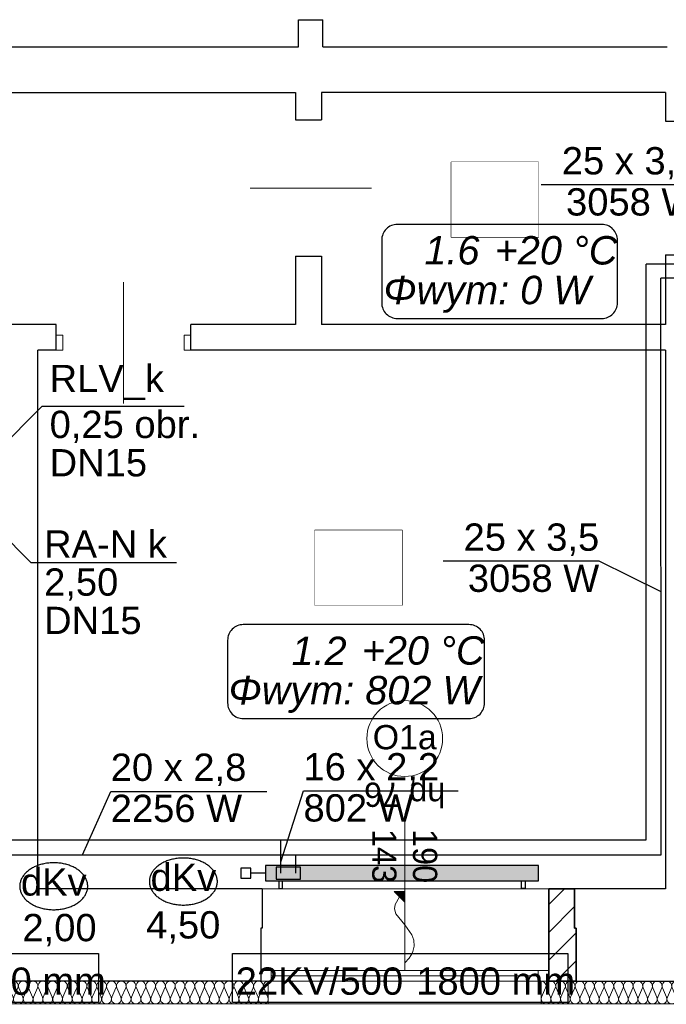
# Model space of a CAD drawing. Header units: inches. Extents: x -515158 to -470211, y -1887 to 84268.
# Tile 94 of 102: x -480332 to -476067, y 66505 to 72997. Entities that reach past the tile are written whole.
import ezdxf
from ezdxf.lldxf.tags import DXFTag

# ---------------------------------------------------------------- set-up
doc = ezdxf.new("R2010")
doc.units = ezdxf.units.IN
doc.header["$MEASUREMENT"] = 0
doc.set_wipeout_variables(frame=1)
for name, color, linetype, lineweight in [('#podkład', 252, 'Continuous', 9), ('A-Okna_Nr_Pióra__9', 252, 'Continuous', 9), ('Arch ocieplenie_Nr_Pióra__9', 252, 'Continuous', 9), ('Arch opisy okien_Nr_Pióra__9', 252, 'Continuous', 9), ('Arch opisy_Nr_Pióra__9', 252, 'Continuous', 9), ('Arch wykończenie_Nr_Pióra__3', 252, 'Continuous', 18), ('Arch zmurowania_Nr_Pióra__21', 252, 'Continuous', 9), ('Arch zmurowania_Nr_Pióra__27', 252, 'Continuous', 35), ('INWENT OPISY_Nr_Pióra__21', 252, 'Continuous', 9), ('INWENT. DRZWI_Nr_Pióra__5', 252, 'Continuous', 13), ('INWENT. OKNA_Nr_Pióra__21', 252, 'Continuous', 9), ('INWENT. OKNA_Nr_Pióra__5', 252, 'Continuous', 13), ('INWENT.ŚCIANY_Nr_Pióra__1', 252, 'Continuous', 25), ('INWENT.ŚCIANY_Nr_Pióra__21', 252, 'Continuous', 9)]:
    doc.layers.add(name, color=color, linetype=linetype, lineweight=lineweight)
for name, color, linetype in [('A-Okna', 252, 'Continuous'), ('Arch ocieplenie', 252, 'Continuous'), ('Arch zmurowania', 252, 'Continuous'), ('IS_Text_Armatury_Therm', 7, 'Continuous'), ('IS_Text_Konstrukcji', 7, 'Continuous'), ('IS_Text_Odbiornikow_Therm', 7, 'Continuous')]:
    doc.layers.add(name, color=color, linetype=linetype)
for name, color, linetype, true_color in [('IS_Armatura_podłączeniowa_grz._dolnozas.', 7, 'SOLID', 0x000000), ('IS_Armatura_Therm', 7, 'SOLID', 0x000000), ('IS_Grafika', 7, 'SOLID', 0x000000), ('IS_Grzejniki_Plan_rzut', 7, 'SOLID', 0x000000), ('IS_Opisy_działek_Therm', 7, 'SOLID', 0x000000), ('IS_Powrót', 5, 'DASH', 0x0000ff), ('IS_Zasilanie', 1, 'SOLID', 0xff0000)]:
    doc.layers.add(name, color=color, linetype=linetype, true_color=true_color)
doc.styles.add('GENERATED_STYLE_10', font='arial.ttf')
doc.styles.add('GENERATED_STYLE_4', font='txt')
doc.styles.add('GENERATED_STYLE_7', font='txt')
tags = doc.linetypes.add('DASH', pattern=[15, 10, -5]).pattern_tags.tags
tags[6:7] = [DXFTag(74, 4), DXFTag(75, 0), DXFTag(340, '0'), DXFTag(46, 0.0), DXFTag(50, 0.0), DXFTag(44, 0.0), DXFTag(45, 0.0)]
tags[4:5] = [DXFTag(74, 4), DXFTag(75, 0), DXFTag(340, '0'), DXFTag(46, 0.0), DXFTag(50, 0.0), DXFTag(44, 0.0), DXFTag(45, 0.0)]
tags = doc.linetypes.add('SOLID', pattern=[10, 10, 0]).pattern_tags.tags
tags[6:7] = [DXFTag(74, 4), DXFTag(75, 0), DXFTag(340, '0'), DXFTag(46, 0.0), DXFTag(50, 0.0), DXFTag(44, 0.0), DXFTag(45, 0.0)]
tags[4:5] = [DXFTag(74, 4), DXFTag(75, 0), DXFTag(340, '0'), DXFTag(46, 0.0), DXFTag(50, 0.0), DXFTag(44, 0.0), DXFTag(45, 0.0)]
pattern_1 = [(45, (0, 0), (-91.923878, 91.923878), [])]

# ---------------------------------------------------------------- blocks, each defined once
blk = doc.blocks.new('Krzywa_13', base_point=(-476728.3, 67977.9))
at = {"layer": 'A-Okna_Nr_Pióra__9', "linetype": 'Continuous'}
blk.add_hatch(color=256, dxfattribs=at).paths.add_polyline_path([(-476728.3, 68448.5), (-476728.7, 68377.8), (-476799, 68448.9)], flags=0)
for p, q in [((-476728.3, 68448.5), (-476799, 68448.9)), ((-476728.7, 68377.8), (-476799, 68448.9)), ((-476728.3, 68448.5), (-476728.7, 68377.8))]:
    blk.add_line(p, q, dxfattribs=at)
at = {"layer": 'A-Okna_Nr_Pióra__9', "linetype": 'Continuous', "flags": 128}
blk.add_lwpolyline([(-476728.3, 67977.9), (-476699.2, 68009.1), (-476677.9, 68044.1), (-476665.7, 68088.8), (-476668.2, 68127.5), (-476681.2, 68164), (-476728.3, 68228.5), (-476787.9, 68301.8), (-476795, 68333.8), (-476791, 68363.7), (-476763.9, 68413.3)], dxfattribs=at)
blk = doc.blocks.new('Ściana_31', base_point=(-475608.3, 67857.6))
at = {"layer": 'Arch zmurowania_Nr_Pióra__21', "linetype": 'Continuous'}
h = blk.add_hatch(dxfattribs=at)
h.set_pattern_fill('Common_Brick', color=256, style=0, pattern_type=2)
h.set_pattern_definition(pattern_1)
h.paths.add_polyline_path([(-475608.3, 67857.6), (-475598.3, 67857.6), (-475598.3, 68207.6), (-475608.3, 68207.6)], flags=0)
at = {"layer": 'Arch zmurowania_Nr_Pióra__27', "linetype": 'Continuous'}
for p, q in [((-475598.3, 68207.6), (-475608.3, 68207.6)), ((-475598.3, 67857.6), (-475598.3, 68207.6)), ((-475608.3, 67857.6), (-475598.3, 67857.6))]:
    blk.add_line(p, q, dxfattribs=at)
blk = doc.blocks.new('Ściana_30', base_point=(-475778.3, 67857.6))
at = {"layer": 'Arch zmurowania_Nr_Pióra__21', "linetype": 'Continuous'}
h = blk.add_hatch(dxfattribs=at)
h.set_pattern_fill('Common_Brick', color=256, style=0, pattern_type=2)
h.set_pattern_definition(pattern_1)
h.paths.add_polyline_path([(-475778.3, 67857.6), (-475608.3, 67857.6), (-475608.3, 68467.6), (-475778.3, 68467.6)], flags=0)
at = {"layer": 'Arch zmurowania_Nr_Pióra__27', "linetype": 'Continuous'}
for p, q in [((-475608.3, 68467.6), (-475778.3, 68467.6)), ((-475778.3, 68467.6), (-475778.3, 67857.6)), ((-475608.3, 68207.6), (-475608.3, 68467.6)), ((-475778.3, 67857.6), (-475608.3, 67857.6))]:
    blk.add_line(p, q, dxfattribs=at)
blk = doc.blocks.new('Izolacja cieplna 14_236', base_point=(-479438.3, 67857.6))
at = {"layer": 'Arch ocieplenie_Nr_Pióra__9', "linetype": 'Continuous'}
for p, q in [((-479435.6, 67752.3), (-479408.7, 67812.9)), ((-479403.3, 67812.9), (-479376.4, 67752.3)), ((-479371, 67752.3), (-479344.1, 67812.9)), ((-479338.6, 67812.9), (-479311.8, 67752.3)), ((-479306.3, 67752.3), (-479279.4, 67812.9)), ((-479274, 67812.9), (-479247.1, 67752.3)), ((-479241.7, 67752.3), (-479214.8, 67812.9)), ((-479209.4, 67812.9), (-479182.5, 67752.3)), ((-479177, 67752.3), (-479150.1, 67812.9)), ((-479144.7, 67812.9), (-479117.8, 67752.3)), ((-479112.4, 67752.3), (-479085.5, 67812.9)), ((-479080.1, 67812.9), (-479053.2, 67752.3)), ((-479047.8, 67752.3), (-479020.9, 67812.9)), ((-479015.4, 67812.9), (-478988.5, 67752.3)), ((-478983.1, 67752.3), (-478956.2, 67812.9)), ((-478950.8, 67812.9), (-478923.9, 67752.3)), ((-478918.5, 67752.3), (-478891.6, 67812.9)), ((-478886.1, 67812.9), (-478859.3, 67752.3)), ((-478853.8, 67752.3), (-478826.9, 67812.9)), ((-478821.5, 67812.9), (-478794.6, 67752.3)), ((-478789.2, 67752.3), (-478762.3, 67812.9)), ((-478756.9, 67812.9), (-478730, 67752.3)), ((-478724.5, 67752.3), (-478697.6, 67812.9)), ((-478692.2, 67812.9), (-478665.3, 67752.3)), ((-478659.9, 67752.3), (-478633, 67812.9)), ((-478627.6, 67812.9), (-478600.7, 67752.3)), ((-478595.3, 67752.3), (-478568.4, 67812.9)), ((-478562.9, 67812.9), (-478536, 67752.3)), ((-478530.6, 67752.3), (-478503.7, 67812.9)), ((-478498.3, 67812.9), (-478471.4, 67752.3)), ((-478466, 67752.3), (-478439.1, 67812.9)), ((-478433.6, 67812.9), (-478406.8, 67752.3)), ((-478401.3, 67752.3), (-478374.4, 67812.9)), ((-478369, 67812.9), (-478342.1, 67752.3)), ((-478336.7, 67752.3), (-478309.8, 67812.9)), ((-478304.4, 67812.9), (-478277.5, 67752.3)), ((-478272, 67752.3), (-478245.1, 67812.9)), ((-478239.7, 67812.9), (-478212.8, 67752.3)), ((-478207.4, 67752.3), (-478180.5, 67812.9)), ((-478175.1, 67812.9), (-478148.2, 67752.3)), ((-478142.8, 67752.3), (-478115.9, 67812.9)), ((-478110.4, 67812.9), (-478083.5, 67752.3)), ((-478078.1, 67752.3), (-478051.2, 67812.9)), ((-478045.8, 67812.9), (-478018.9, 67752.3)), ((-478013.5, 67752.3), (-477986.6, 67812.9)), ((-477981.1, 67812.9), (-477954.3, 67752.3)), ((-477948.8, 67752.3), (-477921.9, 67812.9)), ((-477916.5, 67812.9), (-477889.6, 67752.3)), ((-477884.2, 67752.3), (-477857.3, 67812.9)), ((-477851.9, 67812.9), (-477825, 67752.3)), ((-477819.5, 67752.3), (-477792.6, 67812.9)), ((-477787.2, 67812.9), (-477760.3, 67752.3)), ((-477754.9, 67752.3), (-477728, 67812.9)), ((-477722.6, 67812.9), (-477695.7, 67752.3)), ((-477690.3, 67752.3), (-477663.4, 67812.9)), ((-477657.9, 67812.9), (-477631, 67752.3))]:
    blk.add_line(p, q, dxfattribs=at)
for centre, start_param, end_param in [((-479438.3, 67825.7), 5.870392, 7.853982), ((-479373.7, 67825.7), 5.870392, 9.837571), ((-479309, 67825.7), 5.870392, 9.837571), ((-479244.4, 67825.7), 5.870392, 9.837571), ((-479179.8, 67825.7), 5.870392, 9.837571), ((-479115.1, 67825.7), 5.870392, 9.837571), ((-479050.5, 67825.7), 5.870392, 9.837571), ((-478985.8, 67825.7), 5.870392, 9.837571), ((-478921.2, 67825.7), 5.870392, 9.837571), ((-478856.5, 67825.7), 5.870392, 9.837571), ((-478791.9, 67825.7), 5.870392, 9.837571), ((-478727.3, 67825.7), 5.870392, 9.837571), ((-478662.6, 67825.7), 5.870392, 9.837571), ((-478598, 67825.7), 5.870392, 9.837571), ((-478533.3, 67825.7), 5.870392, 9.837571), ((-478468.7, 67825.7), 5.870392, 9.837571), ((-478404, 67825.7), 5.870392, 9.837571), ((-478339.4, 67825.7), 5.870392, 9.837571), ((-478274.8, 67825.7), 5.870392, 9.837571), ((-478210.1, 67825.7), 5.870392, 9.837571), ((-478145.5, 67825.7), 5.870392, 9.837571), ((-478080.8, 67825.7), 5.870392, 9.837571), ((-478016.2, 67825.7), 5.870392, 9.837571), ((-477951.5, 67825.7), 5.870392, 9.837571), ((-477886.9, 67825.7), 5.870392, 9.837571), ((-477822.3, 67825.7), 5.870392, 9.837571), ((-477757.6, 67825.7), 5.870392, 9.837571), ((-477693, 67825.7), 5.870392, 9.837571), ((-477628.3, 67825.7), 1.570796, 3.554385), ((-479406, 67739.5), 2.728799, 6.695979), ((-479341.4, 67739.5), 2.728799, 6.695979), ((-479276.7, 67739.5), 2.728799, 6.695979), ((-479212.1, 67739.5), 2.728799, 6.695979), ((-479147.4, 67739.5), 2.728799, 6.695979), ((-479082.8, 67739.5), 2.728799, 6.695979), ((-479018.1, 67739.5), 2.728799, 6.695979), ((-478953.5, 67739.5), 2.728799, 6.695979), ((-478888.9, 67739.5), 2.728799, 6.695979), ((-478824.2, 67739.5), 2.728799, 6.695979), ((-478759.6, 67739.5), 2.728799, 6.695979), ((-478694.9, 67739.5), 2.728799, 6.695979), ((-478630.3, 67739.5), 2.728799, 6.695979), ((-478565.6, 67739.5), 2.728799, 6.695979), ((-478501, 67739.5), 2.728799, 6.695979), ((-478436.4, 67739.5), 2.728799, 6.695979), ((-478371.7, 67739.5), 2.728799, 6.695979), ((-478307.1, 67739.5), 2.728799, 6.695979), ((-478242.4, 67739.5), 2.728799, 6.695979), ((-478177.8, 67739.5), 2.728799, 6.695979), ((-478113.1, 67739.5), 2.728799, 6.695979), ((-478048.5, 67739.5), 2.728799, 6.695979), ((-477983.9, 67739.5), 2.728799, 6.695979), ((-477919.2, 67739.5), 2.728799, 6.695979), ((-477854.6, 67739.5), 2.728799, 6.695979), ((-477789.9, 67739.5), 2.728799, 6.695979), ((-477725.3, 67739.5), 2.728799, 6.695979), ((-477660.6, 67739.5), 2.728799, 6.695979)]:
    blk.add_ellipse(centre, major_axis=(32.3, 0), ratio=0.987014, start_param=start_param, end_param=end_param, dxfattribs=at)
blk = doc.blocks.new('Izolacja cieplna 14_212', base_point=(-475828.3, 67857.6))
at = {"layer": 'Arch ocieplenie_Nr_Pióra__9', "linetype": 'Continuous'}
for p, q in [((-475825.6, 67752.3), (-475799.1, 67812.9)), ((-475793.8, 67812.9), (-475767.2, 67752.3)), ((-475761.9, 67752.3), (-475735.3, 67812.9)), ((-475730, 67812.9), (-475703.4, 67752.3)), ((-475698.1, 67752.3), (-475671.5, 67812.9)), ((-475666.2, 67812.9), (-475639.6, 67752.3)), ((-475634.3, 67752.3), (-475607.7, 67812.9)), ((-475602.4, 67812.9), (-475575.8, 67752.3)), ((-475570.5, 67752.3), (-475543.9, 67812.9)), ((-475538.6, 67812.9), (-475512.1, 67752.3)), ((-475506.7, 67752.3), (-475480.2, 67812.9)), ((-475474.8, 67812.9), (-475448.3, 67752.3)), ((-475442.9, 67752.3), (-475416.4, 67812.9)), ((-475411, 67812.9), (-475384.5, 67752.3)), ((-475379.1, 67752.3), (-475352.6, 67812.9)), ((-475347.2, 67812.9), (-475320.7, 67752.3)), ((-475315.3, 67752.3), (-475288.8, 67812.9)), ((-475283.4, 67812.9), (-475256.9, 67752.3)), ((-475251.5, 67752.3), (-475225, 67812.9)), ((-475219.6, 67812.9), (-475193.1, 67752.3)), ((-475187.7, 67752.3), (-475161.2, 67812.9)), ((-475155.8, 67812.9), (-475129.3, 67752.3)), ((-475124, 67752.3), (-475097.4, 67812.9)), ((-475092.1, 67812.9), (-475065.5, 67752.3)), ((-475060.2, 67752.3), (-475033.6, 67812.9)), ((-475028.3, 67812.9), (-475001.7, 67752.3)), ((-474996.4, 67752.3), (-474969.8, 67812.9)), ((-474964.5, 67812.9), (-474937.9, 67752.3)), ((-474932.6, 67752.3), (-474906, 67812.9)), ((-474900.7, 67812.9), (-474874.2, 67752.3)), ((-474868.8, 67752.3), (-474842.3, 67812.9)), ((-474836.9, 67812.9), (-474810.4, 67752.3)), ((-474805, 67752.3), (-474778.5, 67812.9)), ((-474773.1, 67812.9), (-474746.6, 67752.3)), ((-474741.2, 67752.3), (-474714.7, 67812.9)), ((-474709.3, 67812.9), (-474682.8, 67752.3)), ((-474677.4, 67752.3), (-474650.9, 67812.9)), ((-474645.5, 67812.9), (-474619, 67752.3)), ((-474613.6, 67752.3), (-474587.1, 67812.9)), ((-474581.7, 67812.9), (-474555.2, 67752.3)), ((-474549.8, 67752.3), (-474523.3, 67812.9)), ((-474517.9, 67812.9), (-474491.4, 67752.3)), ((-474486, 67752.3), (-474459.5, 67812.9)), ((-474454.2, 67812.9), (-474427.6, 67752.3)), ((-474422.3, 67752.3), (-474395.7, 67812.9)), ((-474390.4, 67812.9), (-474363.8, 67752.3)), ((-474358.5, 67752.3), (-474331.9, 67812.9)), ((-474326.6, 67812.9), (-474300, 67752.3)), ((-474294.7, 67752.3), (-474268.1, 67812.9)), ((-474262.8, 67812.9), (-474236.2, 67752.3)), ((-474230.9, 67752.3), (-474204.4, 67812.9)), ((-474199, 67812.9), (-474172.5, 67752.3)), ((-474167.1, 67752.3), (-474140.6, 67812.9)), ((-474135.2, 67812.9), (-474108.7, 67752.3)), ((-474103.3, 67752.3), (-474076.8, 67812.9)), ((-474071.4, 67812.9), (-474044.9, 67752.3)), ((-474039.5, 67752.3), (-474013, 67812.9)), ((-474007.6, 67812.9), (-473981.1, 67752.3)), ((-473975.7, 67752.3), (-473949.2, 67812.9)), ((-473943.8, 67812.9), (-473917.3, 67752.3)), ((-473911.9, 67752.3), (-473885.4, 67812.9)), ((-473880, 67812.9), (-473853.5, 67752.3)), ((-473848.1, 67752.3), (-473821.6, 67812.9)), ((-473816.3, 67812.9), (-473789.7, 67752.3)), ((-473784.4, 67752.3), (-473757.8, 67812.9)), ((-473752.5, 67812.9), (-473725.9, 67752.3)), ((-473720.6, 67752.3), (-473694, 67812.9)), ((-473688.7, 67812.9), (-473662.1, 67752.3)), ((-473656.8, 67752.3), (-473630.2, 67812.9)), ((-473624.9, 67812.9), (-473598.3, 67752.3)), ((-473593, 67752.3), (-473566.4, 67812.9)), ((-473561.1, 67812.9), (-473534.6, 67752.3)), ((-473529.2, 67752.3), (-473502.7, 67812.9)), ((-473497.3, 67812.9), (-473470.8, 67752.3)), ((-473465.4, 67752.3), (-473438.9, 67812.9)), ((-473433.5, 67812.9), (-473407, 67752.3)), ((-473401.6, 67752.3), (-473375.1, 67812.9)), ((-473369.7, 67812.9), (-473343.2, 67752.3)), ((-473337.8, 67752.3), (-473311.3, 67812.9)), ((-473305.9, 67812.9), (-473279.4, 67752.3)), ((-473274, 67752.3), (-473247.5, 67812.9)), ((-473242.1, 67812.9), (-473215.6, 67752.3)), ((-473210.2, 67752.3), (-473183.7, 67812.9)), ((-473178.3, 67812.9), (-473151.8, 67752.3)), ((-473146.5, 67752.3), (-473119.9, 67812.9)), ((-473114.6, 67812.9), (-473088, 67752.3)), ((-473082.7, 67752.3), (-473056.1, 67812.9)), ((-473050.8, 67812.9), (-473024.2, 67752.3)), ((-473018.9, 67752.3), (-472992.3, 67812.9)), ((-472987, 67812.9), (-472960.4, 67752.3)), ((-472955.1, 67752.3), (-472928.5, 67812.9)), ((-472923.2, 67812.9), (-472896.7, 67752.3)), ((-472891.3, 67752.3), (-472864.8, 67812.9)), ((-472859.4, 67812.9), (-472832.9, 67752.3)), ((-472827.5, 67752.3), (-472801, 67812.9)), ((-472795.6, 67812.9), (-472769.1, 67752.3)), ((-472763.7, 67752.3), (-472737.2, 67812.9)), ((-472731.8, 67812.9), (-472705.3, 67752.3)), ((-472699.9, 67752.3), (-472673.4, 67812.9)), ((-472668, 67812.9), (-472641.5, 67752.3)), ((-472636.1, 67752.3), (-472609.6, 67812.9)), ((-472604.2, 67812.9), (-472577.7, 67752.3)), ((-472572.3, 67752.3), (-472545.8, 67812.9)), ((-472540.4, 67812.9), (-472513.9, 67752.3)), ((-472508.5, 67752.3), (-472482, 67812.9)), ((-472476.7, 67812.9), (-472450.1, 67752.3)), ((-472444.8, 67752.3), (-472418.2, 67812.9)), ((-472412.9, 67812.9), (-472386.3, 67752.3)), ((-472381, 67752.3), (-472354.4, 67812.9)), ((-472349.1, 67812.9), (-472322.5, 67752.3)), ((-472317.2, 67752.3), (-472290.6, 67812.9)), ((-472285.3, 67812.9), (-472258.7, 67752.3)), ((-472253.4, 67752.3), (-472226.9, 67812.9)), ((-472221.5, 67812.9), (-472195, 67752.3)), ((-472189.6, 67752.3), (-472163.1, 67812.9)), ((-472157.7, 67812.9), (-472131.2, 67752.3)), ((-472125.8, 67752.3), (-472099.3, 67812.9)), ((-472093.9, 67812.9), (-472067.4, 67752.3)), ((-472062, 67752.3), (-472035.5, 67812.9)), ((-472030.1, 67812.9), (-472003.6, 67752.3)), ((-471998.2, 67752.3), (-471971.7, 67812.9)), ((-471966.3, 67812.9), (-471939.8, 67752.3)), ((-471934.4, 67752.3), (-471907.9, 67812.9)), ((-471902.5, 67812.9), (-471876, 67752.3))]:
    blk.add_line(p, q, dxfattribs=at)
for centre, start_param, end_param in [((-475828.3, 67825.7), 4.299596, 6.283185), ((-475764.5, 67825.7), 4.299595, 8.266774), ((-475700.7, 67825.7), 4.299595, 8.266774), ((-475637, 67825.7), 4.299595, 8.266774), ((-475573.2, 67825.7), 4.299595, 8.266774), ((-475509.4, 67825.7), 4.299595, 8.266774), ((-475445.6, 67825.7), 4.299595, 8.266774), ((-475381.8, 67825.7), 4.299595, 8.266774), ((-475318, 67825.7), 4.299595, 8.266774), ((-475254.2, 67825.7), 4.299595, 8.266774), ((-475190.4, 67825.7), 4.299595, 8.266774), ((-475126.6, 67825.7), 4.299595, 8.266774), ((-475062.8, 67825.7), 4.299595, 8.266774), ((-474999.1, 67825.7), 4.299595, 8.266774), ((-474935.3, 67825.7), 4.299595, 8.266774), ((-474871.5, 67825.7), 4.299595, 8.266774), ((-474807.7, 67825.7), 4.299595, 8.266774), ((-474743.9, 67825.7), 4.299595, 8.266774), ((-474680.1, 67825.7), 4.299595, 8.266774), ((-474616.3, 67825.7), 4.299595, 8.266774), ((-474552.5, 67825.7), 4.299595, 8.266774), ((-474488.7, 67825.7), 4.299595, 8.266774), ((-474424.9, 67825.7), 4.299595, 8.266774), ((-474361.1, 67825.7), 4.299595, 8.266774), ((-474297.4, 67825.7), 4.299595, 8.266774), ((-474233.6, 67825.7), 4.299595, 8.266774), ((-474169.8, 67825.7), 4.299595, 8.266774), ((-474106, 67825.7), 4.299595, 8.266774), ((-474042.2, 67825.7), 4.299595, 8.266774), ((-473978.4, 67825.7), 4.299595, 8.266774), ((-473914.6, 67825.7), 4.299595, 8.266774), ((-473850.8, 67825.7), 4.299595, 8.266774), ((-473787, 67825.7), 4.299595, 8.266774), ((-473723.2, 67825.7), 4.299595, 8.266774), ((-473659.5, 67825.7), 4.299595, 8.266774), ((-473595.7, 67825.7), 4.299595, 8.266774), ((-473531.9, 67825.7), 4.299595, 8.266774), ((-473468.1, 67825.7), 4.299595, 8.266774), ((-473404.3, 67825.7), 4.299595, 8.266774), ((-473340.5, 67825.7), 4.299595, 8.266774), ((-473276.7, 67825.7), 4.299595, 8.266774), ((-473212.9, 67825.7), 4.299595, 8.266774), ((-473149.1, 67825.7), 4.299595, 8.266774), ((-473085.3, 67825.7), 4.299595, 8.266774), ((-473021.6, 67825.7), 4.299595, 8.266774), ((-472957.8, 67825.7), 4.299595, 8.266774), ((-472894, 67825.7), 4.299595, 8.266774), ((-472830.2, 67825.7), 4.299595, 8.266774), ((-472766.4, 67825.7), 4.299595, 8.266774), ((-472702.6, 67825.7), 4.299595, 8.266774), ((-472638.8, 67825.7), 4.299595, 8.266774), ((-472575, 67825.7), 4.299595, 8.266774), ((-472511.2, 67825.7), 4.299595, 8.266774), ((-472447.4, 67825.7), 4.299595, 8.266774), ((-472383.6, 67825.7), 4.299595, 8.266774), ((-472319.9, 67825.7), 4.299595, 8.266774), ((-472256.1, 67825.7), 4.299595, 8.266774), ((-472192.3, 67825.7), 4.299595, 8.266774), ((-472128.5, 67825.7), 4.299595, 8.266774), ((-472064.7, 67825.7), 4.299595, 8.266774), ((-472000.9, 67825.7), 4.299595, 8.266774), ((-471937.1, 67825.7), 4.299595, 8.266774), ((-471873.3, 67825.7), 0, 1.983589), ((-475796.4, 67739.5), 1.158003, 5.125183), ((-475732.6, 67739.5), 1.158003, 5.125183), ((-475668.9, 67739.5), 1.158003, 5.125183), ((-475605.1, 67739.5), 1.158003, 5.125183), ((-475541.3, 67739.5), 1.158003, 5.125183), ((-475477.5, 67739.5), 1.158003, 5.125183), ((-475413.7, 67739.5), 1.158003, 5.125183), ((-475349.9, 67739.5), 1.158003, 5.125183), ((-475286.1, 67739.5), 1.158003, 5.125183), ((-475222.3, 67739.5), 1.158003, 5.125183), ((-475158.5, 67739.5), 1.158003, 5.125183), ((-475094.7, 67739.5), 1.158003, 5.125183), ((-475030.9, 67739.5), 1.158003, 5.125183), ((-474967.2, 67739.5), 1.158003, 5.125183), ((-474903.4, 67739.5), 1.158003, 5.125183), ((-474839.6, 67739.5), 1.158003, 5.125183), ((-474775.8, 67739.5), 1.158003, 5.125183), ((-474712, 67739.5), 1.158003, 5.125183), ((-474648.2, 67739.5), 1.158003, 5.125183), ((-474584.4, 67739.5), 1.158003, 5.125183), ((-474520.6, 67739.5), 1.158003, 5.125183), ((-474456.8, 67739.5), 1.158003, 5.125183), ((-474393, 67739.5), 1.158003, 5.125183), ((-474329.3, 67739.5), 1.158003, 5.125183), ((-474265.5, 67739.5), 1.158003, 5.125183), ((-474201.7, 67739.5), 1.158003, 5.125183), ((-474137.9, 67739.5), 1.158003, 5.125183), ((-474074.1, 67739.5), 1.158003, 5.125183), ((-474010.3, 67739.5), 1.158003, 5.125183), ((-473946.5, 67739.5), 1.158003, 5.125183), ((-473882.7, 67739.5), 1.158003, 5.125183), ((-473818.9, 67739.5), 1.158003, 5.125183), ((-473755.1, 67739.5), 1.158003, 5.125183), ((-473691.4, 67739.5), 1.158003, 5.125183), ((-473627.6, 67739.5), 1.158003, 5.125183), ((-473563.8, 67739.5), 1.158003, 5.125183), ((-473500, 67739.5), 1.158003, 5.125183), ((-473436.2, 67739.5), 1.158003, 5.125183), ((-473372.4, 67739.5), 1.158003, 5.125183), ((-473308.6, 67739.5), 1.158003, 5.125183), ((-473244.8, 67739.5), 1.158003, 5.125183), ((-473181, 67739.5), 1.158003, 5.125183), ((-473117.2, 67739.5), 1.158003, 5.125183), ((-473053.4, 67739.5), 1.158003, 5.125183), ((-472989.7, 67739.5), 1.158003, 5.125183), ((-472925.9, 67739.5), 1.158003, 5.125183), ((-472862.1, 67739.5), 1.158003, 5.125183), ((-472798.3, 67739.5), 1.158003, 5.125183), ((-472734.5, 67739.5), 1.158003, 5.125183), ((-472670.7, 67739.5), 1.158003, 5.125183), ((-472606.9, 67739.5), 1.158003, 5.125183), ((-472543.1, 67739.5), 1.158003, 5.125183), ((-472479.3, 67739.5), 1.158003, 5.125183), ((-472415.5, 67739.5), 1.158003, 5.125183), ((-472351.8, 67739.5), 1.158003, 5.125183), ((-472288, 67739.5), 1.158003, 5.125183), ((-472224.2, 67739.5), 1.158003, 5.125183), ((-472160.4, 67739.5), 1.158003, 5.125183), ((-472096.6, 67739.5), 1.158003, 5.125183), ((-472032.8, 67739.5), 1.158003, 5.125183), ((-471969, 67739.5), 1.158003, 5.125183), ((-471905.2, 67739.5), 1.158003, 5.125183)]:
    blk.add_ellipse(centre, major_axis=(0, 31.9), ratio=0.999795, start_param=start_param, end_param=end_param, dxfattribs=at)
blk = doc.blocks.new('p1')
at = {"layer": 'Arch opisy_Nr_Pióra__9', "color": 252, "linetype": 'Continuous'}
blk.add_circle((-476728.3, 67244.3), 250, dxfattribs=at)
at = {"layer": 'Arch wykończenie_Nr_Pióra__3', "color": 252, "linetype": 'Continuous'}
for p, q in [((-477628.3, 65494.3), (-477628.3, 65644.3)), ((-475828.3, 65644.3), (-475828.3, 65494.3)), ((-479438.3, 65494.3), (-477628.3, 65494.3)), ((-475828.3, 65494.3), (-471873.3, 65494.3))]:
    blk.add_line(p, q, dxfattribs=at)
at = {"layer": 'INWENT OPISY_Nr_Pióra__21', "color": 252, "linetype": 'Continuous', "flags": 128}
for points in [[(-476421.9, 71045.1), (-475845.9, 71045.1), (-475845.9, 70551), (-476421.9, 70551)], [(-477321.5, 68617.4), (-476745.5, 68617.4), (-476745.5, 68123.3), (-477321.5, 68123.3)]]:
    blk.add_lwpolyline(points, close=True, dxfattribs=at)
at = {"layer": 'INWENT. DRZWI_Nr_Pióra__5', "color": 252, "linetype": 'Continuous'}
for p, q in [((-477748.3, 70874.3), (-476948.3, 70874.3)), ((-478583.3, 69454.3), (-478583.3, 70254.3)), ((-479028.3, 69904.3), (-478983.3, 69904.3)), ((-478983.3, 69904.3), (-478983.3, 69804.3)), ((-478138.3, 69904.3), (-478183.3, 69904.3)), ((-478183.3, 69904.3), (-478183.3, 69804.3)), ((-478983.3, 69804.3), (-479028.3, 69804.3)), ((-478183.3, 69804.3), (-478138.3, 69804.3))]:
    blk.add_line(p, q, dxfattribs=at)
at = {"layer": 'INWENT. OKNA_Nr_Pióra__5', "color": 252, "linetype": 'Continuous'}
for p, q in [((-476728.3, 65714.3), (-476728.3, 66744.3)), ((-477678.3, 65714.3), (-475778.3, 65714.3)), ((-477608.3, 65644.3), (-477608.3, 65714.3)), ((-475848.3, 65644.3), (-475848.3, 65714.3)), ((-477678.3, 65644.3), (-475778.3, 65644.3)), ((-475848.3, 65679.3), (-477608.3, 65679.3))]:
    blk.add_line(p, q, dxfattribs=at)
at = {"layer": 'INWENT.ŚCIANY_Nr_Pióra__1', "color": 252, "linetype": 'Continuous'}
for p, q in [((-477428.3, 71984.3), (-477268.3, 71984.3)), ((-477428.3, 71804.3), (-477428.3, 71984.3)), ((-477268.3, 71804.3), (-477268.3, 71984.3)), ((-484028.3, 71804.3), (-477428.3, 71804.3)), ((-477268.3, 71804.3), (-474998.3, 71804.3)), ((-484198.3, 71504.3), (-477448.3, 71504.3)), ((-477448.3, 71504.3), (-477448.3, 71324.3)), ((-475008.3, 71504.3), (-477278.3, 71504.3)), ((-477278.3, 71504.3), (-477278.3, 71324.3)), ((-475008.3, 71504.3), (-475008.3, 71314.3)), ((-477448.3, 71324.3), (-477278.3, 71324.3)), ((-475008.3, 71314.3), (-474723.3, 71314.3)), ((-477448.3, 70424.3), (-477448.3, 69974.3)), ((-477448.3, 70424.3), (-477278.3, 70424.3)), ((-477278.3, 70424.3), (-477278.3, 69974.3)), ((-475008.3, 70434.3), (-475008.3, 69974.3)), ((-475008.3, 70434.3), (-474723.3, 70434.3)), ((-479028.3, 69974.3), (-479458.3, 69974.3)), ((-479028.3, 69804.3), (-479028.3, 69974.3)), ((-478138.3, 69804.3), (-478138.3, 69974.3)), ((-477448.3, 69974.3), (-478138.3, 69974.3)), ((-475008.3, 69974.3), (-477278.3, 69974.3)), ((-479028.3, 69804.3), (-479148.3, 69804.3)), ((-479148.3, 66254.3), (-479148.3, 69804.3)), ((-475008.3, 69804.3), (-478138.3, 69804.3)), ((-475008.3, 69804.3), (-475008.3, 66254.3)), ((-477668.3, 66254.3), (-479148.3, 66254.3)), ((-477668.3, 66254.3), (-477668.3, 65994.3)), ((-475608.3, 66254.3), (-475608.3, 65994.3)), ((-475008.3, 66254.3), (-475608.3, 66254.3)), ((-477678.3, 65994.3), (-477678.3, 65644.3)), ((-477668.3, 65994.3), (-477678.3, 65994.3)), ((-475608.3, 65994.3), (-475598.3, 65994.3)), ((-475598.3, 65994.3), (-475598.3, 65644.3)), ((-477678.3, 65644.3), (-479388.3, 65644.3)), ((-475598.3, 65644.3), (-472023.3, 65644.3))]:
    blk.add_line(p, q, dxfattribs=at)
at = {"layer": 'INWENT.ŚCIANY_Nr_Pióra__21', "color": 252, "linetype": 'Continuous'}
for p, q in [((-477668.3, 66254.3), (-475608.3, 66254.3)), ((-477628.3, 65494.3), (-475828.3, 65494.3))]:
    blk.add_line(p, q, dxfattribs=at)
at = {"layer": 'A-Okna', "color": 252, "linetype": 'Continuous', "lineweight": 9}
blk.add_blockref('Krzywa_13', (-476728.3, 65764.6), dxfattribs=at)
at = {"layer": 'Arch ocieplenie', "color": 252, "linetype": 'Continuous', "lineweight": 13}
for name, p in [('Izolacja cieplna 14_236', (-479438.3, 65644.3)), ('Izolacja cieplna 14_212', (-475828.3, 65644.3))]:
    blk.add_blockref(name, p, dxfattribs=at)
at = {"layer": 'Arch zmurowania', "color": 252}
for name, p in [('Ściana_30', (-475778.3, 65644.3)), ('Ściana_31', (-475608.3, 65644.3))]:
    blk.add_blockref(name, p, dxfattribs=at)
at = {"layer": 'Arch opisy okien_Nr_Pióra__9', "color": 252, "linetype": 'Continuous', "insert": (-476728.3, 67333.5), "char_height": 160, "attachment_point": 2, "style": 'GENERATED_STYLE_10'}
blk.add_mtext('{O1a}', dxfattribs=at)
at = {"layer": 'INWENT OPISY_Nr_Pióra__21', "color": 252, "linetype": 'Continuous', "char_height": 300, "attachment_point": 8, "style": 'GENERATED_STYLE_4'}
for s, insert in [('{1.6 }', (-476133.9, 70643)), ('{1.2 }', (-477033.5, 68220.4))]:
    blk.add_mtext(s, dxfattribs=dict(at, insert=insert))
at = {"layer": 'INWENT. OKNA_Nr_Pióra__21', "color": 252, "linetype": 'Continuous', "insert": (-476728.3, 66793.7), "char_height": 160, "attachment_point": 2, "rotation": 180, "style": 'GENERATED_STYLE_7'}
blk.add_mtext('{hp 76}', dxfattribs=at)
at = {"layer": 'INWENT. OKNA_Nr_Pióra__21', "color": 252, "linetype": 'Continuous', "insert": (-476514.2, 66469.3), "char_height": 160, "width": 709.227, "attachment_point": 2, "rotation": 270, "line_spacing_factor": 1.007581, "style": 'GENERATED_STYLE_7'}
blk.add_mtext('{190\\P143}', dxfattribs=at)
at = {"color": 252, "linetype": 'Continuous', "ltscale": 1926797.159362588}
blk.add_wipeout([(-476421.9, 71045.1), (-475845.9, 71045.1), (-475845.9, 70551), (-476421.9, 70551)], dxfattribs=at).dxf.layer = 'INWENT OPISY_Nr_Pióra__21'
at = {"color": 252, "linetype": 'Continuous', "ltscale": 1928908.978322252}
blk.add_wipeout([(-477321.5, 68617.4), (-476745.5, 68617.4), (-476745.5, 68123.3), (-477321.5, 68123.3)], dxfattribs=at).dxf.layer = 'INWENT OPISY_Nr_Pióra__21'

msp = doc.modelspace()

# ---------------------------------------------------------------- block references
at = {"layer": '#podkład'}
msp.add_blockref('p1', (-1064.1, 1012.8), dxfattribs=at)

# ---------------------------------------------------------------- next in the draw order: hatches: boundary and pattern name
at = {"layer": 'IS_Grzejniki_Plan_rzut', "ltscale": 10}
msp.add_hatch(color=8, dxfattribs=at).paths.add_polyline_path([(-478710.4, 67319.4), (-476910.4, 67319.4), (-476910.4, 67419.4), (-478710.4, 67419.4)])

# ---------------------------------------------------------------- next in the draw order: linework, layer by layer
at = {"layer": 'IS_Armatura_podłączeniowa_grz._dolnozas.', "ltscale": 10}
for p, q in [((-478480.4, 67409.4), (-478640.4, 67409.4)), ((-478640.4, 67409.4), (-478640.4, 67329.4)), ((-478480.4, 67329.4), (-478480.4, 67409.4)), ((-478640.4, 67329.4), (-478480.4, 67329.4)), ((-478640.4, 67329.4), (-478640.4, 67329.4))]:
    msp.add_line(p, q, dxfattribs=at)
at = {"layer": 'IS_Armatura_Therm', "ltscale": 10}
for p, q in [((-478807.9, 67401.9), (-478872.9, 67401.9)), ((-478872.9, 67401.9), (-478872.9, 67336.9)), ((-478807.9, 67336.9), (-478807.9, 67401.9)), ((-478872.9, 67336.9), (-478807.9, 67336.9)), ((-478710.4, 67369.4), (-478807.9, 67369.4))]:
    msp.add_line(p, q, dxfattribs=at)
at = {"layer": 'IS_Grafika', "ltscale": 10}
for points, knots in [([(-479252.4, 67469.2), (-479263.5, 67469.2), (-479285.2, 67468.1), (-479316.9, 67463.2), (-479346.7, 67455.4), (-479374.3, 67444.9), (-479399.4, 67431.9), (-479421.6, 67416.7), (-479440.6, 67399.4), (-479456.1, 67380.3), (-479467.7, 67359.5), (-479474.9, 67337.4), (-479476.6, 67322), (-479476.6, 67314.3)], [0, 0, 0, 0, 33.167036, 65.15629, 95.929861, 125.438554, 153.638532, 180.511954, 206.093104, 230.501175, 253.978693, 276.929023, 299.937572, 299.937572, 299.937572, 299.937572]), ([(-479028.2, 67314.3), (-479028.2, 67322), (-479029.9, 67337.4), (-479037.1, 67359.5), (-479048.7, 67380.3), (-479064.2, 67399.4), (-479083.2, 67416.7), (-479105.4, 67431.9), (-479130.5, 67444.9), (-479158.1, 67455.4), (-479187.9, 67463.2), (-479219.6, 67468.1), (-479241.3, 67469.2), (-479252.4, 67469.2)], [0, 0, 0, 0, 23.008549, 45.958879, 69.436398, 93.844468, 119.425619, 146.29904, 174.499018, 204.007711, 234.781282, 266.770537, 299.937572, 299.937572, 299.937572, 299.937572]), ([(-480107.1, 67438.2), (-480118.2, 67438.2), (-480139.9, 67437.1), (-480171.6, 67432.3), (-480201.4, 67424.4), (-480229, 67413.9), (-480254.1, 67400.9), (-480276.3, 67385.7), (-480295.4, 67368.4), (-480310.8, 67349.3), (-480322.4, 67328.5), (-480329.6, 67306.4), (-480331.3, 67291), (-480331.3, 67283.4)], [0, 0, 0, 0, 33.167036, 65.15629, 95.929861, 125.438554, 153.638532, 180.511954, 206.093104, 230.501175, 253.978693, 276.929023, 299.937572, 299.937572, 299.937572, 299.937572]), ([(-479883, 67283.4), (-479883, 67291), (-479884.6, 67306.4), (-479891.8, 67328.5), (-479903.4, 67349.3), (-479918.9, 67368.4), (-479937.9, 67385.7), (-479960.1, 67400.9), (-479985.2, 67413.9), (-480012.9, 67424.4), (-480042.7, 67432.3), (-480074.3, 67437.1), (-480096.1, 67438.2), (-480107.1, 67438.2)], [0, 0, 0, 0, 23.008549, 45.958879, 69.436398, 93.844468, 119.425619, 146.29904, 174.499018, 204.007711, 234.781282, 266.770537, 299.937572, 299.937572, 299.937572, 299.937572]), ([(-480331.3, 67283.4), (-480331.3, 67275.7), (-480329.6, 67260.3), (-480322.4, 67238.2), (-480310.8, 67217.4), (-480295.4, 67198.3), (-480276.3, 67181), (-480254.1, 67165.8), (-480229, 67152.8), (-480201.4, 67142.3), (-480171.6, 67134.5), (-480139.9, 67129.6), (-480118.2, 67128.5), (-480107.1, 67128.5)], [0, 0, 0, 0, 23.008549, 45.958879, 69.436398, 93.844468, 119.425619, 146.29904, 174.499018, 204.007711, 234.781282, 266.770537, 299.937572, 299.937572, 299.937572, 299.937572]), ([(-480107.1, 67128.5), (-480096.1, 67128.5), (-480074.3, 67129.6), (-480042.7, 67134.5), (-480012.9, 67142.3), (-479985.2, 67152.8), (-479960.1, 67165.8), (-479937.9, 67181), (-479918.9, 67198.3), (-479903.4, 67217.4), (-479891.8, 67238.2), (-479884.6, 67260.3), (-479883, 67275.7), (-479883, 67283.4)], [0, 0, 0, 0, 33.167036, 65.15629, 95.929861, 125.438554, 153.638532, 180.511954, 206.093104, 230.501175, 253.978693, 276.929023, 299.937572, 299.937572, 299.937572, 299.937572]), ([(-479476.6, 67314.3), (-479476.6, 67306.7), (-479474.9, 67291.3), (-479467.7, 67269.2), (-479456.1, 67248.4), (-479440.6, 67229.3), (-479421.6, 67212), (-479399.4, 67196.8), (-479374.3, 67183.8), (-479346.7, 67173.3), (-479316.9, 67165.5), (-479285.2, 67160.6), (-479263.5, 67159.5), (-479252.4, 67159.5)], [0, 0, 0, 0, 23.008549, 45.958879, 69.436398, 93.844468, 119.425619, 146.29904, 174.499018, 204.007711, 234.781282, 266.770537, 299.937572, 299.937572, 299.937572, 299.937572]), ([(-479252.4, 67159.5), (-479241.3, 67159.5), (-479219.6, 67160.6), (-479187.9, 67165.5), (-479158.1, 67173.3), (-479130.5, 67183.8), (-479105.4, 67196.8), (-479083.2, 67212), (-479064.2, 67229.3), (-479048.7, 67248.4), (-479037.1, 67269.2), (-479029.9, 67291.3), (-479028.2, 67306.7), (-479028.2, 67314.3)], [0, 0, 0, 0, 33.167036, 65.15629, 95.929861, 125.438554, 153.638532, 180.511954, 206.093104, 230.501175, 253.978693, 276.929023, 299.937572, 299.937572, 299.937572, 299.937572])]:
    msp.add_open_spline(points, degree=3, knots=knots, dxfattribs=at)
at = {"layer": 'IS_Grzejniki_Plan_rzut', "ltscale": 10}
for p, q in [((-476910.4, 67419.4), (-478710.4, 67419.4)), ((-478710.4, 67419.4), (-478710.4, 67319.4)), ((-476910.4, 67319.4), (-476910.4, 67419.4)), ((-478710.4, 67319.4), (-476910.4, 67319.4)), ((-478710.4, 67319.4), (-478710.4, 67319.4)), ((-478622.9, 67319.4), (-478622.9, 67269.4)), ((-478622.9, 67269.4), (-478597.9, 67269.4)), ((-478597.9, 67269.4), (-478597.9, 67319.4)), ((-477022.9, 67269.4), (-477022.9, 67319.4)), ((-476997.9, 67269.4), (-477022.9, 67269.4)), ((-476997.9, 67319.4), (-476997.9, 67269.4))]:
    msp.add_line(p, q, dxfattribs=at)
at = {"layer": 'IS_Opisy_działek_Therm', "ltscale": 10}
for p, q in [((-475862.2, 71907.4), (-476892.2, 71907.4)), ((-480534.6, 70097), (-480182.9, 70448.7)), ((-480182.9, 70448.7), (-479246.8, 70448.7)), ((-480470.9, 69631.1), (-480258.4, 69418.6)), ((-480258.4, 69418.6), (-479297, 69418.6)), ((-476509.9, 69425.9), (-477539.9, 69425.9)), ((-476101.9, 69223.5), (-476509.9, 69425.9)), ((-478610.4, 67445.3), (-478460.3, 67911.6)), ((-478460.3, 67911.6), (-477440.3, 67911.6)), ((-479918.1, 67490.3), (-479731.5, 67908.5)), ((-479731.5, 67908.5), (-478701.5, 67908.5))]:
    msp.add_line(p, q, dxfattribs=at)
at = {"layer": 'IS_Powrót', "color": 5, "ltscale": 10}
for p, q in [((-476200.7, 67590.3), (-476200.7, 71384.9)), ((-475923.4, 71384.9), (-476200.7, 71384.9)), ((-480598.9, 67590.3), (-478610.4, 67590.3)), ((-478610.4, 67369.4), (-478610.4, 67590.3)), ((-478610.4, 67590.3), (-476200.7, 67590.3))]:
    msp.add_line(p, q, dxfattribs=at)
at = {"layer": 'IS_Text_Konstrukcji', "color": 18, "linetype": 'SOLID', "ltscale": 10, "true_color": 0x000000}
for points in [[(-477841.2, 71027.1), (-476492.9, 71027.1, 0.414214), (-476389.5, 71130.4), (-476389.5, 71543.7, 0.414214), (-476492.9, 71647.1), (-477841.2, 71647.1, 0.414214), (-477944.5, 71543.7), (-477944.5, 71130.4, 0.414214), (-477841.2, 71027.1)], [(-478857.3, 68388.6), (-477369, 68388.6, 0.414214), (-477265.6, 68491.9), (-477265.6, 68905.2, 0.414214), (-477369, 69008.6), (-478857.3, 69008.6, 0.414214), (-478960.6, 68905.2), (-478960.6, 68491.9, 0.414214), (-478857.3, 68388.6)]]:
    msp.add_lwpolyline(points, format="xyb", dxfattribs=at)
at = {"layer": 'IS_Text_Odbiornikow_Therm', "color": 18, "linetype": 'SOLID', "ltscale": 10, "true_color": 0x000000}
for p, q in [((-482181.3, 66838.8), (-479812, 66838.8)), ((-479812, 66838.8), (-479812, 66518.8)), ((-478927.4, 66519.4), (-478927.4, 66839.4)), ((-478927.4, 66839.4), (-476717.4, 66839.4)), ((-476717.4, 66839.4), (-476717.4, 66519.4)), ((-482181.3, 66518.8), (-479812, 66518.8)), ((-478927.4, 66519.4), (-476717.4, 66519.4))]:
    msp.add_line(p, q, dxfattribs=at)
at = {"layer": 'IS_Zasilanie', "color": 1, "ltscale": 10}
for p, q in [((-476100.7, 67490.3), (-476103.2, 71292.3)), ((-475922.1, 71292.3), (-476103.2, 71292.3)), ((-480470.9, 67490.3), (-478510.4, 67490.3)), ((-478510.4, 67369.4), (-478510.4, 67490.3)), ((-478510.4, 67490.3), (-476100.7, 67490.3))]:
    msp.add_line(p, q, dxfattribs=at)

# ---------------------------------------------------------------- next in the draw order: texts
at = {"layer": 'IS_Grafika', "ltscale": 10, "char_height": 180, "attachment_point": 2}
for insert in [(-480107.1, 67401.8), (-479252.4, 67432.7)]:
    msp.add_mtext('\\fArial|b0|i0;dKv', dxfattribs=dict(at, insert=insert))
at = {"layer": 'IS_Opisy_działek_Therm', "ltscale": 10, "char_height": 180}
for s, insert, attachment_point in [('\\fArial|b0|i0;25 x 3,5', (-475862.2, 71943.4), 9), ('\\fArial|b0|i0;3058 W', (-475862.2, 71885.8), 3), ('\\fArial|b0|i0;25 x 3,5', (-476509.9, 69461.9), 9), ('\\fArial|b0|i0;3058 W', (-476509.9, 69404.3), 3), ('\\fArial|b0|i0;20 x 2,8', (-479731.5, 67944.5), 7), ('\\fArial|b0|i0;16 x 2,2', (-478460.3, 67947.6), 7), ('\\fArial|b0|i0;2256 W', (-479731.5, 67886.9), 1), ('\\fArial|b0|i0;802 W', (-478460.3, 67890), 1)]:
    msp.add_mtext(s, dxfattribs=dict(at, insert=insert, attachment_point=attachment_point))
at = {"layer": 'IS_Text_Armatury_Therm', "color": 18, "linetype": 'SOLID', "ltscale": 10, "true_color": 0x000000, "char_height": 180}
for s, insert, attachment_point in [('\\fArial|b0|i0;RLV_k', (-480134.6, 70489.3), 7), ('\\fArial|b0|i0;0,25 obr.', (-480134.6, 70205.3), 7), ('\\fArial|b0|i0;DN15  ', (-480134.6, 69983.1), 7), ('\\fArial|b0|i0;RA-N k', (-480170.9, 69449.8), 7), ('\\fArial|b0|i0;2,50', (-480170.9, 69165.8), 7), ('\\fArial|b0|i0;DN15  ', (-480170.9, 68943.7), 7), ('\\fArial|b0|i0;2,00  ', (-480313.9, 66887.2), 7), ('\\fArial|b0|i0;4,50  ', (-479008.5, 66905.4), 9)]:
    msp.add_mtext(s, dxfattribs=dict(at, insert=insert, attachment_point=attachment_point))
at = {"layer": 'IS_Text_Konstrukcji', "color": 18, "linetype": 'SOLID', "ltscale": 10, "true_color": 0x000000, "char_height": 187.2}
for s, insert, attachment_point in [('\\fArial|b0|i1;1.6', (-477299.5, 71380.3), 9), ('\\fArial|b0|i1;+20 °C', (-477199.5, 71380.3), 7), ('\\fArial|b0|i1;Φwym: 0 W', (-477249.5, 71308.3), 2), ('\\fArial|b0|i1;1.2', (-478175.6, 68741.8), 9), ('\\fArial|b0|i1;+20 °C', (-478075.6, 68741.8), 7), ('\\fArial|b0|i1;Φwym: 802 W', (-478125.6, 68669.8), 2)]:
    msp.add_mtext(s, dxfattribs=dict(at, insert=insert, attachment_point=attachment_point))
at = {"layer": 'IS_Text_Odbiornikow_Therm', "color": 18, "linetype": 'SOLID', "ltscale": 10, "true_color": 0x000000, "char_height": 180, "attachment_point": 7}
for s, insert in [('\\fArial|b0|i0;1120 mm', (-480811.5, 66564.8)), ('\\fArial|b0|i0;22KV/500', (-478907.4, 66565.4)), ('\\fArial|b0|i0;1800 mm', (-477716.9, 66565.4))]:
    msp.add_mtext(s, dxfattribs=dict(at, insert=insert))

doc.saveas('drawing.dxf')
